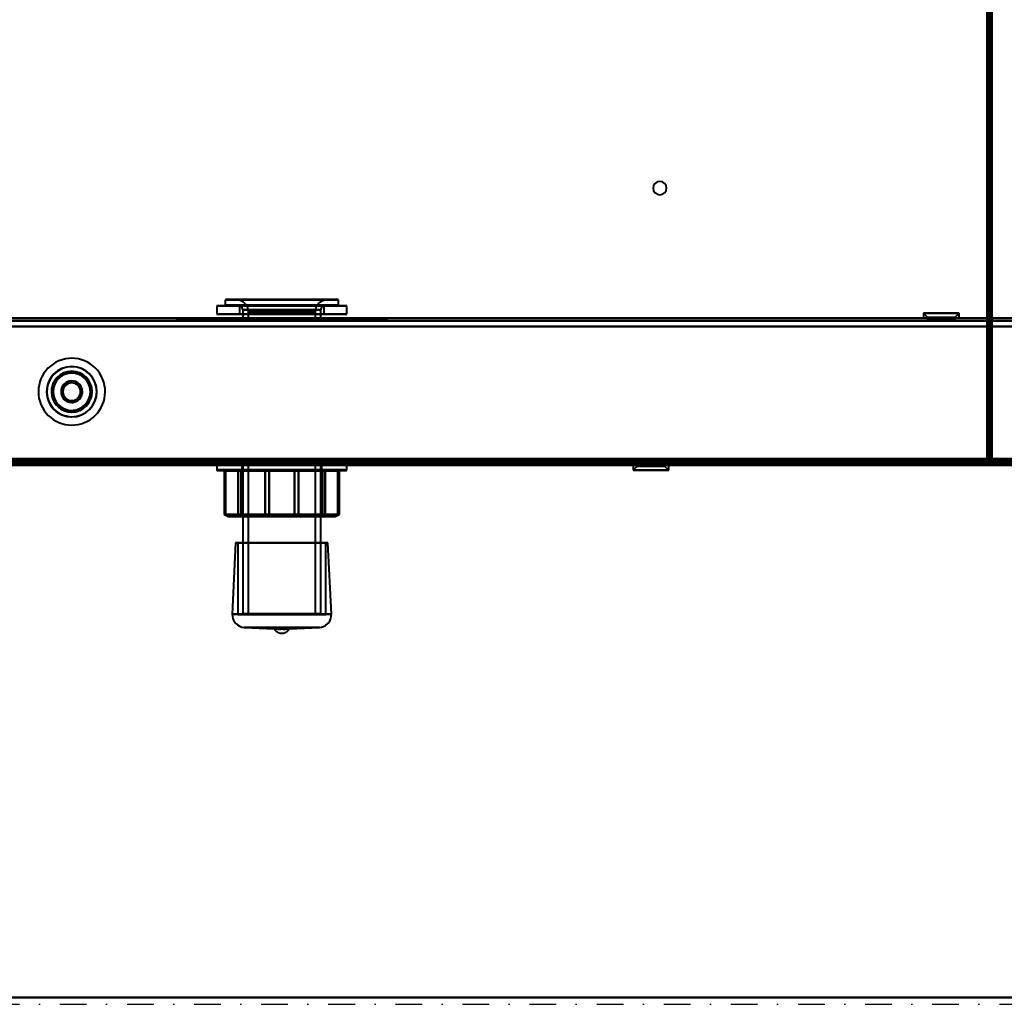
# Model space of a CAD drawing. Header units: millimetres. Extents: x -1087 to 1688, y -120 to 1010.
# Tile 45 of 86: x -10 to 224, y 0 to 234. Entities that reach past the tile are written whole.
import ezdxf

# ---------------------------------------------------------------- set-up
doc = ezdxf.new("R2010")
doc.units = ezdxf.units.MM
doc.linetypes.add('Tiret point', pattern=[15.875, 6.35, -4.7625, 0, -4.7625])
for name, color, linetype, lineweight in [('A-FLOR-LEVL', 51, 'Continuous', 30), ('A-GENM', 13, 'Continuous', 40), ('G-IMPT', 8, 'Continuous', 40)]:
    doc.layers.add(name, color=color, linetype=linetype, lineweight=lineweight)

# ---------------------------------------------------------------- blocks, each defined once
blk = doc.blocks.new('Maintenance r21 - Maintenance r21-751643-Arrière')
at = {"layer": 'A-GENM'}
for p, q in [((535, 1.65), (-535, 1.65)), ((-535, 1.65), (535, 1.65))]:
    blk.add_line(p, q, dxfattribs=at)
blk = doc.blocks.new('NEXA 700 CALQUES_dwg-751640-Arrière')
at = {"layer": 'G-IMPT'}
for p, q in [((220.47, 129.47), (220.47, 937.27)), ((38.47, 167.75), (38.47, 166.45)), ((38.47, 167.75), (39.5, 167.75)), ((38.47, 167.75), (64.44, 167.75)), ((64.35, 167.85), (38.57, 167.85)), ((39.5, 167.75), (65.47, 167.75)), ((65.37, 167.85), (39.59, 167.85)), ((40.97, 167.85), (62.13, 167.85)), ((62.13, 167.85), (40.97, 167.85)), ((41.81, 167.85), (62.97, 167.85)), ((62.97, 167.85), (41.81, 167.85)), ((64.44, 167.75), (65.47, 167.75)), ((65.47, 166.45), (65.47, 167.75)), ((36.47, 166.35), (36.47, 164.35)), ((66.29, 166.35), (36.47, 166.35)), ((36.47, 166.35), (37.65, 166.35)), ((36.47, 166.35), (66.29, 166.35)), ((66.29, 164.35), (36.47, 164.35)), ((37.65, 164.35), (36.47, 164.35)), ((36.47, 164.35), (66.29, 164.35)), ((67.47, 166.35), (37.65, 166.35)), ((37.65, 166.35), (67.47, 166.35)), ((67.47, 164.35), (37.65, 164.35)), ((37.65, 164.35), (67.47, 164.35)), ((64.44, 166.45), (38.47, 166.45)), ((39.5, 166.45), (38.47, 166.45)), ((38.57, 166.35), (64.35, 166.35)), ((65.47, 166.45), (39.5, 166.45)), ((39.59, 166.35), (65.37, 166.35)), ((41.87, 166.33), (41.87, 164.35)), ((61.3, 166.33), (41.87, 166.33)), ((41.87, 166.33), (61.3, 166.33)), ((61.3, 164.35), (41.87, 164.35)), ((41.87, 164.35), (61.3, 164.35)), ((62.07, 166.33), (42.64, 166.33)), ((42.64, 166.33), (62.07, 166.33)), ((62.07, 164.35), (42.64, 164.35)), ((42.64, 164.35), (62.07, 164.35)), ((42.67, 165.35), (42.67, 162.95)), ((60.56, 165.35), (42.67, 165.35)), ((42.67, 165.35), (60.56, 165.35)), ((61.27, 165.35), (43.38, 165.35)), ((43.38, 165.35), (61.27, 165.35)), ((43.97, 164.85), (43.97, 162.85)), ((43.97, 164.85), (59.36, 164.85)), ((59.36, 164.85), (43.97, 164.85)), ((44.58, 164.85), (59.97, 164.85)), ((59.97, 164.85), (44.58, 164.85)), ((59.97, 162.85), (59.97, 164.85)), ((61.27, 162.95), (61.27, 165.35)), ((62.07, 164.35), (62.07, 166.33)), ((65.47, 166.45), (64.44, 166.45)), ((66.29, 166.35), (67.47, 166.35)), ((67.47, 164.35), (66.29, 164.35)), ((67.47, 164.35), (67.47, 166.35)), ((204.72, 164.55), (205.72, 163.55)), ((204.72, 164.55), (204.72, 163.35)), ((211.09, 164.55), (204.72, 164.55)), ((204.72, 164.55), (211.09, 164.55)), ((213.22, 164.55), (206.84, 164.55)), ((206.84, 164.55), (213.22, 164.55)), ((212.22, 163.55), (213.22, 164.55)), ((213.22, 163.35), (213.22, 164.55)), ((500.87, 163.35), (-496.93, 163.35)), ((26.97, 163.35), (26.97, 162.85)), ((51.97, 163.35), (26.97, 163.35)), ((51.97, 163.35), (26.97, 163.35)), ((26.97, 163.35), (76.97, 163.35)), ((26.97, 163.35), (76.97, 163.35)), ((26.97, 162.85), (51.97, 162.85)), ((26.97, 162.85), (51.97, 162.85)), ((76.97, 162.85), (26.97, 162.85)), ((76.97, 162.85), (26.97, 162.85)), ((60.56, 162.95), (42.67, 162.95)), ((42.67, 162.85), (61.27, 162.85)), ((42.67, 162.85), (61.27, 162.85)), ((61.27, 162.95), (43.38, 162.95)), ((59.97, 162.85), (43.97, 162.85)), ((59.97, 162.85), (43.97, 162.85)), ((43.97, 162.85), (44.58, 162.85)), ((43.97, 162.85), (59.36, 162.85)), ((44.58, 162.85), (59.97, 162.85)), ((76.97, 163.35), (51.97, 163.35)), ((51.97, 162.85), (76.97, 162.85)), ((76.97, 162.85), (76.97, 163.35)), ((211.09, 163.35), (204.72, 163.35)), ((204.72, 163.35), (211.09, 163.35)), ((205.72, 163.55), (205.72, 162.85)), ((210.59, 163.55), (205.72, 163.55)), ((205.72, 163.55), (210.59, 163.55)), ((212.22, 162.85), (205.72, 162.85)), ((212.22, 162.85), (205.72, 162.85)), ((205.72, 162.85), (207.34, 162.85)), ((205.72, 162.85), (210.59, 162.85)), ((213.22, 163.35), (206.84, 163.35)), ((206.84, 163.35), (213.22, 163.35)), ((212.22, 163.55), (207.34, 163.55)), ((207.34, 163.55), (212.22, 163.55)), ((207.34, 162.85), (212.22, 162.85)), ((212.22, 162.85), (212.22, 163.55)), ((219.87, 129.47), (220.47, 129.47)), ((220.47, 129.47), (219.87, 129.47)), ((219.87, 129.47), (219.87, 128.87)), ((219.87, 128.87), (219.87, 129.47)), ((220.37, 128.37), (220.37, 128.97)), ((220.37, 128.97), (220.97, 128.97)), ((220.37, 128.97), (220.37, 128.37)), ((220.97, 128.97), (220.37, 128.97)), ((-531.93, 128.87), (219.87, 128.87)), ((-497.43, 128.37), (501.37, 128.37)), ((-497.43, 128.37), (501.37, 128.37)), ((36.47, 128.37), (36.47, 127.24)), ((36.47, 128.37), (63.03, 128.37)), ((67.47, 128.37), (36.47, 128.37)), ((67.47, 128.37), (36.47, 128.37)), ((63.03, 127.24), (36.47, 127.24)), ((36.57, 127.14), (62.96, 127.14)), ((38.52, 127.14), (38.19, 127.14)), ((38.29, 127.04), (38.29, 116.64)), ((38.29, 127.04), (38.59, 127.04)), ((38.29, 127.04), (38.32, 127.04)), ((40.91, 128.37), (67.47, 128.37)), ((67.47, 127.24), (40.91, 127.24)), ((40.98, 127.14), (67.37, 127.14)), ((42.28, 127.14), (41.51, 127.14)), ((41.61, 127.04), (42.31, 127.04)), ((42.25, 128.85), (42.47, 128.64)), ((45.04, 128.85), (42.25, 128.85)), ((58.9, 128.85), (42.25, 128.85)), ((42.25, 128.85), (61.69, 128.85)), ((42.25, 128.85), (61.69, 128.85)), ((42.47, 128.64), (42.47, 116.64)), ((45.19, 128.64), (42.47, 128.64)), ((58.75, 128.64), (42.47, 128.64)), ((42.47, 128.64), (58.75, 128.64)), ((42.47, 128.64), (45.19, 128.64)), ((42.67, 128.85), (42.67, 92.95)), ((61.27, 128.85), (42.67, 128.85)), ((61.27, 128.85), (42.67, 128.85)), ((42.67, 128.85), (43.38, 128.85)), ((42.67, 128.85), (60.56, 128.85)), ((43.38, 128.85), (61.27, 128.85)), ((43.97, 128.85), (43.97, 92.95)), ((59.36, 128.85), (43.97, 128.85)), ((44.58, 128.85), (43.97, 128.85)), ((43.97, 128.85), (59.97, 128.85)), ((43.97, 128.85), (59.97, 128.85)), ((59.97, 128.85), (44.58, 128.85)), ((61.69, 128.85), (45.04, 128.85)), ((61.47, 128.64), (45.19, 128.64)), ((45.19, 128.64), (61.47, 128.64)), ((48.97, 127.14), (47.91, 127.14)), ((47.98, 127.04), (48.95, 127.04)), ((56.03, 127.14), (54.97, 127.14)), ((54.99, 127.04), (55.96, 127.04)), ((61.47, 128.64), (58.75, 128.64)), ((58.75, 128.64), (61.47, 128.64)), ((61.69, 128.85), (58.9, 128.85)), ((59.97, 92.95), (59.97, 128.85)), ((61.27, 92.95), (61.27, 128.85)), ((61.47, 128.64), (61.69, 128.85)), ((61.47, 116.64), (61.47, 128.64)), ((61.63, 127.04), (62.33, 127.04)), ((62.43, 127.14), (61.66, 127.14)), ((63.03, 128.37), (67.47, 128.37)), ((65.35, 127.04), (65.65, 127.04)), ((65.75, 127.14), (65.42, 127.14)), ((65.62, 127.04), (65.65, 127.04)), ((65.65, 116.64), (65.65, 127.04)), ((67.47, 127.24), (67.47, 128.37)), ((135.6, 128.37), (135.6, 127.17)), ((135.6, 128.37), (141.98, 128.37)), ((141.98, 128.37), (135.6, 128.37)), ((136.6, 128.17), (135.6, 127.17)), ((135.6, 127.17), (141.98, 127.17)), ((141.98, 127.17), (135.6, 127.17)), ((136.6, 128.85), (136.6, 128.17)), ((136.6, 128.85), (143.1, 128.85)), ((136.6, 128.85), (143.1, 128.85)), ((138.23, 128.85), (136.6, 128.85)), ((141.48, 128.85), (136.6, 128.85)), ((136.6, 128.17), (141.48, 128.17)), ((141.48, 128.17), (136.6, 128.17)), ((137.73, 128.37), (144.1, 128.37)), ((144.1, 128.37), (137.73, 128.37)), ((137.73, 127.17), (144.1, 127.17)), ((144.1, 127.17), (137.73, 127.17)), ((143.1, 128.85), (138.23, 128.85)), ((138.23, 128.17), (143.1, 128.17)), ((143.1, 128.17), (138.23, 128.17)), ((143.1, 128.17), (143.1, 128.85)), ((144.1, 127.17), (143.1, 128.17)), ((144.1, 127.17), (144.1, 128.37)), ((38.29, 116.64), (39.29, 116.14)), ((38.32, 116.64), (38.29, 116.64)), ((38.59, 116.64), (38.29, 116.64)), ((38.29, 116.64), (38.59, 116.64)), ((38.29, 116.64), (38.32, 116.64)), ((41.61, 116.64), (42.31, 116.64)), ((42.31, 116.64), (41.61, 116.64)), ((42.47, 116.64), (41.97, 116.14)), ((59.1, 116.14), (41.97, 116.14)), ((41.97, 116.14), (59.1, 116.14)), ((41.97, 116.14), (44.83, 116.14)), ((45.19, 116.64), (42.47, 116.64)), ((58.75, 116.64), (42.47, 116.64)), ((42.47, 116.64), (58.75, 116.64)), ((42.47, 116.64), (45.19, 116.64)), ((61.97, 116.14), (44.83, 116.14)), ((44.83, 116.14), (61.97, 116.14)), ((61.47, 116.64), (45.19, 116.64)), ((45.19, 116.64), (61.47, 116.64)), ((48.95, 116.64), (47.98, 116.64)), ((47.98, 116.64), (48.95, 116.64)), ((54.99, 116.64), (55.96, 116.64)), ((55.96, 116.64), (54.99, 116.64)), ((61.47, 116.64), (58.75, 116.64)), ((58.75, 116.64), (61.47, 116.64)), ((59.1, 116.14), (61.97, 116.14)), ((61.97, 116.14), (61.47, 116.64)), ((61.63, 116.64), (62.33, 116.64)), ((62.33, 116.64), (61.63, 116.64)), ((64.65, 116.14), (65.65, 116.64)), ((65.35, 116.64), (65.65, 116.64)), ((65.65, 116.64), (65.35, 116.64)), ((65.62, 116.64), (65.65, 116.64)), ((65.65, 116.64), (65.62, 116.64)), ((40.99, 109.9), (40.17, 92.89)), ((40.99, 109.9), (41.52, 109.88)), ((40.99, 109.9), (62.95, 109.9)), ((40.99, 109.9), (62.95, 109.9)), ((62.95, 109.9), (40.99, 109.9)), ((62.95, 109.9), (40.99, 109.9)), ((41.52, 109.88), (41.52, 92.85)), ((41.52, 109.88), (62.42, 109.88)), ((41.52, 109.88), (62.42, 109.88)), ((62.42, 109.88), (41.52, 109.88)), ((62.42, 109.88), (41.52, 109.88)), ((62.42, 109.88), (62.95, 109.9)), ((62.42, 92.85), (62.42, 109.88)), ((63.77, 92.89), (62.95, 109.9)), ((40.17, 92.89), (51.97, 92.89)), ((63.77, 92.89), (40.17, 92.89)), ((63.77, 92.89), (40.17, 92.89)), ((41.52, 92.85), (62.42, 92.85)), ((41.52, 92.85), (62.42, 92.85)), ((62.42, 92.85), (41.52, 92.85)), ((62.42, 92.85), (41.52, 92.85)), ((60.56, 92.95), (42.67, 92.95)), ((42.77, 92.85), (60.47, 92.85)), ((61.27, 92.95), (43.38, 92.95)), ((43.47, 92.85), (61.17, 92.85)), ((59.45, 92.85), (43.87, 92.85)), ((43.97, 92.95), (59.36, 92.95)), ((60.07, 92.85), (44.49, 92.85)), ((44.58, 92.95), (59.97, 92.95)), ((51.97, 92.89), (63.77, 92.89)), ((51.97, 92.89), (63.77, 92.89)), ((43.02, 89.75), (50.16, 89.41)), ((51.97, 89.75), (43.02, 89.75)), ((43.02, 89.75), (60.91, 89.75)), ((43.02, 89.75), (60.91, 89.75)), ((53.78, 89.41), (50.16, 89.41)), ((53.78, 89.41), (50.16, 89.41)), ((60.91, 89.75), (51.97, 89.75)), ((60.91, 89.75), (51.97, 89.75)), ((53.78, 89.41), (60.91, 89.75))]:
    blk.add_line(p, q, dxfattribs=at)
at = {"layer": 'G-IMPT', "flags": 128}
for points in [[(219.87, 937.27), (219.87, 735.32), (219.87, 533.37), (219.87, 331.42), (219.87, 129.47)], [(219.87, 937.27), (219.87, 735.32), (219.87, 533.37), (219.87, 331.42), (219.87, 129.47)], [(219.87, 129.47), (219.87, 331.42), (219.87, 533.37), (219.87, 735.32), (219.87, 937.27)], [(219.97, 129.47), (219.97, 331.42), (219.97, 533.37), (219.97, 735.32), (219.97, 937.27)], [(219.97, 937.27), (219.97, 735.32), (219.97, 533.37), (219.97, 331.42), (219.97, 129.47)], [(219.97, 129.47), (219.97, 331.42), (219.97, 533.37), (219.97, 735.32), (219.97, 937.27)], [(220.37, 128.97), (220.37, 331.17), (220.37, 533.37), (220.37, 735.57), (220.37, 937.77)], [(220.37, 128.97), (220.37, 331.17), (220.37, 533.37), (220.37, 735.57), (220.37, 937.77)], [(220.37, 937.77), (220.37, 735.57), (220.37, 533.37), (220.37, 331.17), (220.37, 128.97)], [(220.47, 937.77), (220.47, 735.57), (220.47, 533.37), (220.47, 331.17), (220.47, 128.97)], [(220.47, 937.27), (220.47, 735.32), (220.47, 533.37), (220.47, 331.42), (220.47, 129.47)], [(220.47, 129.47), (220.47, 331.42), (220.47, 533.37), (220.47, 735.32), (220.47, 937.27)], [(220.47, 937.27), (220.47, 735.32), (220.47, 533.37), (220.47, 331.42), (220.47, 129.47)], [(220.47, 937.27), (220.47, 735.32), (220.47, 533.37), (220.47, 331.42), (220.47, 129.47)], [(220.47, 129.47), (220.47, 331.42), (220.47, 533.37), (220.47, 735.32), (220.47, 937.27)], [(220.47, 129.47), (220.47, 331.42), (220.47, 533.37), (220.47, 735.32), (220.47, 937.27)], [(220.97, 128.97), (220.97, 331.17), (220.97, 533.37), (220.97, 735.57), (220.97, 937.77)], [(220.97, 128.97), (220.97, 331.17), (220.97, 533.37), (220.97, 735.57), (220.97, 937.77)], [(220.97, 937.77), (220.97, 735.57), (220.97, 533.37), (220.97, 331.17), (220.97, 128.97)], [(220.97, 937.77), (220.97, 735.57), (220.97, 533.37), (220.97, 331.17), (220.97, 128.97)], [(40.97, 167.85), (41.09, 167.85), (41.21, 167.84), (41.33, 167.83), (41.45, 167.81), (41.57, 167.79), (41.68, 167.77), (41.8, 167.74), (41.91, 167.7), (42.03, 167.66), (42.14, 167.62), (42.25, 167.57), (42.35, 167.51), (42.46, 167.46), (42.56, 167.39), (42.66, 167.33), (42.76, 167.26), (42.86, 167.19), (42.95, 167.11), (43.04, 167.03), (43.12, 166.94), (43.2, 166.85), (43.28, 166.76), (43.36, 166.67), (43.43, 166.57), (43.49, 166.47), (43.56, 166.37), (43.62, 166.27), (43.67, 166.16), (43.72, 166.05), (43.77, 165.94), (43.81, 165.83), (43.84, 165.71), (43.88, 165.6), (43.9, 165.48), (43.93, 165.36), (43.94, 165.24), (43.96, 165.12), (43.97, 165), (43.97, 164.88), (43.97, 164.85)], [(59.97, 164.85), (59.97, 164.97), (59.98, 165.09), (59.99, 165.21), (60.01, 165.33), (60.03, 165.45), (60.06, 165.57), (60.09, 165.68), (60.12, 165.8), (60.16, 165.91), (60.21, 166.02), (60.26, 166.13), (60.31, 166.24), (60.37, 166.34), (60.43, 166.45), (60.49, 166.55), (60.56, 166.64), (60.64, 166.74), (60.71, 166.83), (60.8, 166.92), (60.88, 167), (60.97, 167.09), (61.06, 167.16), (61.15, 167.24), (61.25, 167.31), (61.35, 167.38), (61.45, 167.44), (61.56, 167.5), (61.66, 167.55), (61.77, 167.6), (61.88, 167.65), (62, 167.69), (62.11, 167.73), (62.23, 167.76), (62.34, 167.79), (62.46, 167.81), (62.58, 167.83), (62.7, 167.84), (62.82, 167.85), (62.94, 167.85), (62.97, 167.85)], [(42.67, 165.35), (42.66, 165.51), (42.63, 165.64), (42.52, 165.88), (42.39, 166.05), (42.27, 166.15), (42.07, 166.27), (41.87, 166.33)], [(62.07, 166.33), (61.91, 166.29), (61.77, 166.22), (61.56, 166.05), (61.43, 165.89), (61.36, 165.76), (61.29, 165.54), (61.27, 165.35)], [(-496.93, 163.35), (-247.48, 163.35), (1.97, 163.35), (251.42, 163.35), (500.87, 163.35)], [(500.87, 163.35), (251.42, 163.35), (1.97, 163.35), (-247.48, 163.35), (-496.93, 163.35)], [(-496.93, 163.35), (-247.48, 163.35), (1.97, 163.35), (251.42, 163.35), (500.87, 163.35)], [(500.87, 163.35), (251.42, 163.35), (1.97, 163.35), (-247.48, 163.35), (-496.93, 163.35)], [(-496.93, 162.75), (-247.48, 162.75), (1.97, 162.75), (251.42, 162.75), (500.87, 162.75)], [(500.87, 162.75), (251.42, 162.75), (1.97, 162.75), (-247.48, 162.75), (-496.93, 162.75)], [(500.87, 162.75), (251.42, 162.75), (1.97, 162.75), (-247.48, 162.75), (-496.93, 162.75)], [(-496.93, 162.75), (-247.48, 162.75), (1.97, 162.75), (251.42, 162.75), (500.87, 162.75)], [(501.37, 161.37), (251.67, 161.37), (1.97, 161.37), (-247.73, 161.37), (-497.43, 161.37)], [(-497.43, 161.37), (-247.73, 161.37), (1.97, 161.37), (251.67, 161.37), (501.37, 161.37)], [(500.87, 161.37), (251.42, 161.37), (1.97, 161.37), (-247.48, 161.37), (-496.93, 161.37)], [(-496.93, 161.37), (-247.48, 161.37), (1.97, 161.37), (251.42, 161.37), (500.87, 161.37)], [(500.87, 161.37), (251.42, 161.37), (1.97, 161.37), (-247.48, 161.37), (-496.93, 161.37)], [(-496.93, 161.37), (-247.48, 161.37), (1.97, 161.37), (251.42, 161.37), (500.87, 161.37)], [(500.87, 161.37), (251.42, 161.37), (1.97, 161.37), (-247.48, 161.37), (-496.93, 161.37)], [(-496.93, 161.37), (-247.48, 161.37), (1.97, 161.37), (251.42, 161.37), (500.87, 161.37)], [(-532.43, 128.97), (-344.23, 128.97), (-156.03, 128.97), (32.17, 128.97), (220.37, 128.97)], [(-532.43, 128.97), (-344.23, 128.97), (-156.03, 128.97), (32.17, 128.97), (220.37, 128.97)], [(220.37, 128.97), (32.17, 128.97), (-156.03, 128.97), (-344.23, 128.97), (-532.43, 128.97)], [(219.87, 129.47), (31.92, 129.47), (-156.03, 129.47), (-343.98, 129.47), (-531.93, 129.47)], [(219.87, 129.47), (31.92, 129.47), (-156.03, 129.47), (-343.98, 129.47), (-531.93, 129.47)], [(-531.93, 129.47), (-343.98, 129.47), (-156.03, 129.47), (31.92, 129.47), (219.87, 129.47)], [(-531.93, 129.37), (-343.98, 129.37), (-156.03, 129.37), (31.92, 129.37), (219.87, 129.37)], [(219.87, 129.37), (31.92, 129.37), (-156.03, 129.37), (-343.98, 129.37), (-531.93, 129.37)], [(-531.93, 129.37), (-343.98, 129.37), (-156.03, 129.37), (31.92, 129.37), (219.87, 129.37)], [(-497.43, 128.97), (-247.73, 128.97), (1.97, 128.97), (251.67, 128.97), (501.37, 128.97)], [(501.37, 128.97), (251.67, 128.97), (1.97, 128.97), (-247.73, 128.97), (-497.43, 128.97)], [(501.37, 128.97), (251.67, 128.97), (1.97, 128.97), (-247.73, 128.97), (-497.43, 128.97)], [(-497.43, 128.97), (-247.73, 128.97), (1.97, 128.97), (251.67, 128.97), (501.37, 128.97)], [(501.37, 128.97), (251.67, 128.97), (1.97, 128.97), (-247.73, 128.97), (-497.43, 128.97)], [(-497.43, 128.97), (-247.73, 128.97), (1.97, 128.97), (251.67, 128.97), (501.37, 128.97)], [(501.37, 128.97), (251.67, 128.97), (1.97, 128.97), (-247.73, 128.97), (-497.43, 128.97)], [(-497.43, 128.97), (-247.73, 128.97), (1.97, 128.97), (251.67, 128.97), (501.37, 128.97)], [(501.37, 128.97), (251.67, 128.97), (1.97, 128.97), (-247.73, 128.97), (-497.43, 128.97)], [(500.97, 129.37), (251.47, 129.37), (1.97, 129.37), (-247.53, 129.37), (-497.03, 129.37)], [(-497.03, 129.37), (-247.53, 129.37), (1.97, 129.37), (251.47, 129.37), (500.97, 129.37)], [(500.87, 129.85), (251.42, 129.85), (1.97, 129.85), (-247.48, 129.85), (-496.93, 129.85)], [(500.87, 129.85), (251.42, 129.85), (1.97, 129.85), (-247.48, 129.85), (-496.93, 129.85)], [(-496.93, 129.85), (-247.48, 129.85), (1.97, 129.85), (251.42, 129.85), (500.87, 129.85)], [(-496.93, 129.85), (-247.48, 129.85), (1.97, 129.85), (251.42, 129.85), (500.87, 129.85)], [(-496.93, 129.85), (-247.48, 129.85), (1.97, 129.85), (251.42, 129.85), (500.87, 129.85)], [(500.87, 129.85), (251.42, 129.85), (1.97, 129.85), (-247.48, 129.85), (-496.93, 129.85)], [(500.87, 129.85), (251.42, 129.85), (1.97, 129.85), (-247.48, 129.85), (-496.93, 129.85)], [(-496.93, 129.85), (-247.48, 129.85), (1.97, 129.85), (251.42, 129.85), (500.87, 129.85)], [(-496.93, 129.47), (-247.48, 129.47), (1.97, 129.47), (251.42, 129.47), (500.87, 129.47)], [(500.87, 129.47), (251.42, 129.47), (1.97, 129.47), (-247.48, 129.47), (-496.93, 129.47)], [(500.87, 129.37), (251.42, 129.37), (1.97, 129.37), (-247.48, 129.37), (-496.93, 129.37)], [(-496.93, 129.37), (-247.48, 129.37), (1.97, 129.37), (251.42, 129.37), (500.87, 129.37)], [(219.87, 129.47), (219.88, 129.47), (219.89, 129.47), (219.91, 129.47), (219.92, 129.47)], [(219.87, 129.42), (219.87, 129.43), (219.87, 129.45), (219.87, 129.46), (219.87, 129.47)], [(219.87, 129.37), (219.87, 129.38), (219.87, 129.4), (219.87, 129.41), (219.87, 129.42)], [(219.87, 128.87), (219.87, 129), (219.87, 129.12), (219.87, 129.25), (219.87, 129.37)], [(219.87, 129.37), (219.87, 129.25), (219.87, 129.12), (219.87, 129), (219.87, 128.87)], [(219.92, 129.47), (219.93, 129.47), (219.94, 129.47), (219.96, 129.47), (219.97, 129.47)], [(220.47, 129.47), (220.34, 129.47), (220.22, 129.47), (220.09, 129.47), (219.97, 129.47)], [(219.97, 129.47), (220.09, 129.47), (220.22, 129.47), (220.34, 129.47), (220.47, 129.47)], [(220.37, 128.97), (220.37, 128.96), (220.37, 128.95), (220.37, 128.93), (220.37, 128.92)], [(220.42, 128.97), (220.41, 128.97), (220.39, 128.97), (220.38, 128.97), (220.37, 128.97)], [(220.47, 128.97), (220.46, 128.97), (220.44, 128.97), (220.43, 128.97), (220.42, 128.97)], [(220.47, 129.47), (220.47, 129.35), (220.47, 129.22), (220.47, 129.1), (220.47, 128.97)], [(220.47, 128.97), (220.47, 129.1), (220.47, 129.22), (220.47, 129.35), (220.47, 129.47)], [(220.47, 128.97), (220.59, 128.97), (220.72, 128.97), (220.84, 128.97), (220.97, 128.97)], [(220.97, 128.97), (220.84, 128.97), (220.72, 128.97), (220.59, 128.97), (220.47, 128.97)], [(220.37, 128.87), (32.17, 128.87), (-156.03, 128.87), (-344.23, 128.87), (-532.43, 128.87)], [(-532.43, 128.37), (-344.23, 128.37), (-156.03, 128.37), (32.17, 128.37), (220.37, 128.37)], [(-532.43, 128.37), (-344.23, 128.37), (-156.03, 128.37), (32.17, 128.37), (220.37, 128.37)], [(220.37, 128.37), (32.17, 128.37), (-156.03, 128.37), (-344.23, 128.37), (-532.43, 128.37)], [(220.37, 128.37), (32.17, 128.37), (-156.03, 128.37), (-344.23, 128.37), (-532.43, 128.37)], [(-531.93, 128.87), (-343.98, 128.87), (-156.03, 128.87), (31.92, 128.87), (219.87, 128.87)], [(219.87, 128.87), (31.92, 128.87), (-156.03, 128.87), (-343.98, 128.87), (-531.93, 128.87)], [(-531.93, 128.87), (-343.98, 128.87), (-156.03, 128.87), (31.92, 128.87), (219.87, 128.87)], [(219.87, 128.87), (31.92, 128.87), (-156.03, 128.87), (-343.98, 128.87), (-531.93, 128.87)], [(-531.93, 128.87), (-343.98, 128.87), (-156.03, 128.87), (31.92, 128.87), (219.87, 128.87)], [(219.87, 128.87), (31.92, 128.87), (-156.03, 128.87), (-343.98, 128.87), (-531.93, 128.87)], [(-497.43, 128.87), (-247.73, 128.87), (1.97, 128.87), (251.67, 128.87), (501.37, 128.87)], [(501.37, 128.87), (251.67, 128.87), (1.97, 128.87), (-247.73, 128.87), (-497.43, 128.87)], [(-497.43, 128.87), (-247.73, 128.87), (1.97, 128.87), (251.67, 128.87), (501.37, 128.87)], [(-497.43, 128.37), (-247.73, 128.37), (1.97, 128.37), (251.67, 128.37), (501.37, 128.37)], [(501.37, 128.37), (251.67, 128.37), (1.97, 128.37), (-247.73, 128.37), (-497.43, 128.37)], [(500.97, 128.87), (251.47, 128.87), (1.97, 128.87), (-247.53, 128.87), (-497.03, 128.87)], [(-497.03, 128.87), (-247.53, 128.87), (1.97, 128.87), (251.47, 128.87), (500.97, 128.87)], [(500.97, 128.87), (251.47, 128.87), (1.97, 128.87), (-247.53, 128.87), (-497.03, 128.87)], [(-497.03, 128.87), (-247.53, 128.87), (1.97, 128.87), (251.47, 128.87), (500.97, 128.87)], [(-496.93, 128.87), (-247.48, 128.87), (1.97, 128.87), (251.42, 128.87), (500.87, 128.87)], [(500.87, 128.87), (251.42, 128.87), (1.97, 128.87), (-247.48, 128.87), (-496.93, 128.87)], [(500.87, 128.87), (251.42, 128.87), (1.97, 128.87), (-247.48, 128.87), (-496.93, 128.87)], [(-496.93, 128.87), (-247.48, 128.87), (1.97, 128.87), (251.42, 128.87), (500.87, 128.87)], [(500.87, 128.87), (251.42, 128.87), (1.97, 128.87), (-247.48, 128.87), (-496.93, 128.87)], [(-496.93, 128.87), (-247.48, 128.87), (1.97, 128.87), (251.42, 128.87), (500.87, 128.87)], [(-353.23, 128.37), (-175.63, 128.37), (1.97, 128.37), (179.57, 128.37), (357.17, 128.37)], [(357.17, 128.37), (179.57, 128.37), (1.97, 128.37), (-175.63, 128.37), (-353.23, 128.37)], [(357.17, 128.37), (179.57, 128.37), (1.97, 128.37), (-175.63, 128.37), (-353.23, 128.37)], [(-353.23, 128.37), (-175.63, 128.37), (1.97, 128.37), (179.57, 128.37), (357.17, 128.37)], [(357.17, 128.37), (179.57, 128.37), (1.97, 128.37), (-175.63, 128.37), (-353.23, 128.37)], [(-353.23, 128.37), (-175.63, 128.37), (1.97, 128.37), (179.57, 128.37), (357.17, 128.37)], [(41.51, 127.14), (40.69, 127.14), (39.87, 127.14), (39.04, 127.14), (38.22, 127.14)], [(38.32, 127.04), (38.32, 124.44), (38.32, 121.84), (38.32, 119.24), (38.32, 116.64)], [(38.32, 127.04), (39.14, 127.04), (39.96, 127.04), (40.79, 127.04), (41.61, 127.04)], [(38.32, 116.64), (38.32, 119.24), (38.32, 121.84), (38.32, 124.44), (38.32, 127.04)], [(38.52, 127.14), (40.86, 127.14), (43.21, 127.14), (45.56, 127.14), (47.91, 127.14)], [(47.98, 127.04), (45.63, 127.04), (43.28, 127.04), (40.93, 127.04), (38.59, 127.04)], [(38.59, 127.04), (38.59, 124.44), (38.59, 121.84), (38.59, 119.24), (38.59, 116.64)], [(38.59, 116.64), (38.59, 119.24), (38.59, 121.84), (38.59, 124.44), (38.59, 127.04)], [(41.61, 127.04), (41.61, 124.44), (41.61, 121.84), (41.61, 119.24), (41.61, 116.64)], [(41.61, 116.64), (41.61, 119.24), (41.61, 121.84), (41.61, 124.44), (41.61, 127.04)], [(54.97, 127.14), (51.8, 127.14), (48.62, 127.14), (45.45, 127.14), (42.28, 127.14)], [(42.31, 127.04), (42.31, 124.44), (42.31, 121.84), (42.31, 119.24), (42.31, 116.64)], [(42.31, 127.04), (45.48, 127.04), (48.65, 127.04), (51.82, 127.04), (54.99, 127.04)], [(42.31, 116.64), (42.31, 119.24), (42.31, 121.84), (42.31, 124.44), (42.31, 127.04)], [(47.98, 127.04), (47.98, 124.44), (47.98, 121.84), (47.98, 119.24), (47.98, 116.64)], [(47.98, 116.64), (47.98, 119.24), (47.98, 121.84), (47.98, 124.44), (47.98, 127.04)], [(61.63, 127.04), (58.46, 127.04), (55.29, 127.04), (52.12, 127.04), (48.95, 127.04)], [(48.95, 127.04), (48.95, 124.44), (48.95, 121.84), (48.95, 119.24), (48.95, 116.64)], [(48.95, 116.64), (48.95, 119.24), (48.95, 121.84), (48.95, 124.44), (48.95, 127.04)], [(48.97, 127.14), (52.14, 127.14), (55.31, 127.14), (58.49, 127.14), (61.66, 127.14)], [(54.99, 127.04), (54.99, 124.44), (54.99, 121.84), (54.99, 119.24), (54.99, 116.64)], [(54.99, 116.64), (54.99, 119.24), (54.99, 121.84), (54.99, 124.44), (54.99, 127.04)], [(55.96, 127.04), (55.96, 124.44), (55.96, 121.84), (55.96, 119.24), (55.96, 116.64)], [(55.96, 127.04), (58.31, 127.04), (60.66, 127.04), (63.01, 127.04), (65.35, 127.04)], [(55.96, 116.64), (55.96, 119.24), (55.96, 121.84), (55.96, 124.44), (55.96, 127.04)], [(65.42, 127.14), (63.08, 127.14), (60.73, 127.14), (58.38, 127.14), (56.03, 127.14)], [(61.63, 127.04), (61.63, 124.44), (61.63, 121.84), (61.63, 119.24), (61.63, 116.64)], [(61.63, 116.64), (61.63, 119.24), (61.63, 121.84), (61.63, 124.44), (61.63, 127.04)], [(65.62, 127.04), (64.8, 127.04), (63.98, 127.04), (63.15, 127.04), (62.33, 127.04)], [(62.33, 127.04), (62.33, 124.44), (62.33, 121.84), (62.33, 119.24), (62.33, 116.64)], [(62.33, 116.64), (62.33, 119.24), (62.33, 121.84), (62.33, 124.44), (62.33, 127.04)], [(62.43, 127.14), (63.25, 127.14), (64.07, 127.14), (64.9, 127.14), (65.72, 127.14)], [(65.35, 116.64), (65.35, 119.24), (65.35, 121.84), (65.35, 124.44), (65.35, 127.04)], [(65.35, 127.04), (65.35, 124.44), (65.35, 121.84), (65.35, 119.24), (65.35, 116.64)], [(65.62, 127.04), (65.62, 124.44), (65.62, 121.84), (65.62, 119.24), (65.62, 116.64)], [(65.62, 116.64), (65.62, 119.24), (65.62, 121.84), (65.62, 124.44), (65.62, 127.04)], [(219.87, 128.87), (219.99, 128.87), (220.12, 128.87), (220.24, 128.87), (220.37, 128.87)], [(220.37, 128.87), (220.24, 128.87), (220.12, 128.87), (219.99, 128.87), (219.87, 128.87)], [(220.37, 128.92), (220.37, 128.91), (220.37, 128.9), (220.37, 128.88), (220.37, 128.87)], [(220.37, 128.87), (220.37, 128.75), (220.37, 128.62), (220.37, 128.5), (220.37, 128.37)], [(220.37, 128.37), (220.37, 128.5), (220.37, 128.62), (220.37, 128.75), (220.37, 128.87)], [(41.61, 116.64), (40.79, 116.64), (39.96, 116.64), (39.14, 116.64), (38.32, 116.64)], [(38.32, 116.64), (38.56, 116.51), (38.8, 116.39), (39.04, 116.26), (39.29, 116.14)], [(39.29, 116.14), (39.04, 116.26), (38.8, 116.39), (38.56, 116.51), (38.32, 116.64)], [(38.32, 116.64), (39.14, 116.64), (39.96, 116.64), (40.79, 116.64), (41.61, 116.64)], [(38.59, 116.64), (40.93, 116.64), (43.28, 116.64), (45.63, 116.64), (47.98, 116.64)], [(39.29, 116.14), (39.11, 116.26), (38.94, 116.39), (38.76, 116.51), (38.59, 116.64)], [(38.59, 116.64), (38.76, 116.51), (38.94, 116.39), (39.11, 116.26), (39.29, 116.14)], [(47.98, 116.64), (45.63, 116.64), (43.28, 116.64), (40.93, 116.64), (38.59, 116.64)], [(42.58, 116.14), (41.75, 116.14), (40.93, 116.14), (40.11, 116.14), (39.29, 116.14)], [(39.29, 116.14), (41.63, 116.14), (43.98, 116.14), (46.33, 116.14), (48.68, 116.14)], [(48.68, 116.14), (46.33, 116.14), (43.98, 116.14), (41.63, 116.14), (39.29, 116.14)], [(39.29, 116.14), (40.11, 116.14), (40.93, 116.14), (41.75, 116.14), (42.58, 116.14)], [(42.58, 116.14), (42.34, 116.26), (42.09, 116.39), (41.85, 116.51), (41.61, 116.64)], [(41.61, 116.64), (41.85, 116.51), (42.09, 116.39), (42.34, 116.26), (42.58, 116.14)], [(42.31, 116.64), (42.38, 116.51), (42.44, 116.39), (42.51, 116.26), (42.58, 116.14)], [(54.99, 116.64), (51.82, 116.64), (48.65, 116.64), (45.48, 116.64), (42.31, 116.64)], [(42.58, 116.14), (42.51, 116.26), (42.44, 116.39), (42.38, 116.51), (42.31, 116.64)], [(42.31, 116.64), (45.48, 116.64), (48.65, 116.64), (51.82, 116.64), (54.99, 116.64)], [(55.26, 116.14), (52.09, 116.14), (48.92, 116.14), (45.75, 116.14), (42.58, 116.14)], [(42.58, 116.14), (45.75, 116.14), (48.92, 116.14), (52.09, 116.14), (55.26, 116.14)], [(47.98, 116.64), (48.15, 116.51), (48.33, 116.39), (48.5, 116.26), (48.68, 116.14)], [(48.68, 116.14), (48.5, 116.26), (48.33, 116.39), (48.15, 116.51), (47.98, 116.64)], [(48.68, 116.14), (48.75, 116.26), (48.81, 116.39), (48.88, 116.51), (48.95, 116.64)], [(48.95, 116.64), (48.88, 116.51), (48.81, 116.39), (48.75, 116.26), (48.68, 116.14)], [(48.68, 116.14), (51.85, 116.14), (55.02, 116.14), (58.19, 116.14), (61.36, 116.14)], [(61.36, 116.14), (58.19, 116.14), (55.02, 116.14), (51.85, 116.14), (48.68, 116.14)], [(48.95, 116.64), (52.12, 116.64), (55.29, 116.64), (58.46, 116.64), (61.63, 116.64)], [(61.63, 116.64), (58.46, 116.64), (55.29, 116.64), (52.12, 116.64), (48.95, 116.64)], [(55.26, 116.14), (55.19, 116.26), (55.13, 116.39), (55.06, 116.51), (54.99, 116.64)], [(54.99, 116.64), (55.06, 116.51), (55.13, 116.39), (55.19, 116.26), (55.26, 116.14)], [(55.96, 116.64), (55.79, 116.51), (55.61, 116.39), (55.44, 116.26), (55.26, 116.14)], [(55.26, 116.14), (55.44, 116.26), (55.61, 116.39), (55.79, 116.51), (55.96, 116.64)], [(64.65, 116.14), (62.31, 116.14), (59.96, 116.14), (57.61, 116.14), (55.26, 116.14)], [(55.26, 116.14), (57.61, 116.14), (59.96, 116.14), (62.31, 116.14), (64.65, 116.14)], [(65.35, 116.64), (63.01, 116.64), (60.66, 116.64), (58.31, 116.64), (55.96, 116.64)], [(55.96, 116.64), (58.31, 116.64), (60.66, 116.64), (63.01, 116.64), (65.35, 116.64)], [(61.36, 116.14), (61.6, 116.26), (61.85, 116.39), (62.09, 116.51), (62.33, 116.64)], [(61.63, 116.64), (61.56, 116.51), (61.5, 116.39), (61.43, 116.26), (61.36, 116.14)], [(61.36, 116.14), (61.43, 116.26), (61.5, 116.39), (61.56, 116.51), (61.63, 116.64)], [(62.33, 116.64), (62.09, 116.51), (61.85, 116.39), (61.6, 116.26), (61.36, 116.14)], [(61.36, 116.14), (62.18, 116.14), (63.01, 116.14), (63.83, 116.14), (64.65, 116.14)], [(64.65, 116.14), (63.83, 116.14), (63.01, 116.14), (62.18, 116.14), (61.36, 116.14)], [(62.33, 116.64), (63.15, 116.64), (63.98, 116.64), (64.8, 116.64), (65.62, 116.64)], [(65.62, 116.64), (64.8, 116.64), (63.98, 116.64), (63.15, 116.64), (62.33, 116.64)], [(64.65, 116.14), (64.83, 116.26), (65, 116.39), (65.18, 116.51), (65.35, 116.64)], [(65.62, 116.64), (65.38, 116.51), (65.14, 116.39), (64.9, 116.26), (64.65, 116.14)], [(64.65, 116.14), (64.9, 116.26), (65.14, 116.39), (65.38, 116.51), (65.62, 116.64)], [(65.35, 116.64), (65.18, 116.51), (65, 116.39), (64.83, 116.26), (64.65, 116.14)], [(40.17, 92.89), (40.2, 92.35), (40.3, 91.87), (40.47, 91.45), (40.92, 90.76), (41.39, 90.34), (41.79, 90.09), (42.43, 89.84), (43.02, 89.75)], [(60.91, 89.75), (61.45, 89.83), (61.94, 89.99), (62.35, 90.2), (62.99, 90.74), (63.37, 91.25), (63.57, 91.67), (63.74, 92.32), (63.77, 92.89)], [(50.16, 89.41), (50.2, 89.34), (50.25, 89.27), (50.3, 89.2), (50.35, 89.13), (50.4, 89.07), (50.46, 89.01), (50.52, 88.95), (50.58, 88.89), (50.65, 88.84), (50.71, 88.79), (50.78, 88.74), (50.85, 88.69), (50.92, 88.65), (50.99, 88.61), (51.07, 88.57), (51.14, 88.54), (51.22, 88.5), (51.3, 88.48), (51.38, 88.45), (51.46, 88.43), (51.54, 88.41), (51.62, 88.39), (51.71, 88.38), (51.79, 88.37), (51.87, 88.37), (51.96, 88.37), (52.04, 88.37), (52.13, 88.37), (52.21, 88.38), (52.29, 88.39), (52.37, 88.41), (52.46, 88.42), (52.54, 88.44), (52.62, 88.47), (52.7, 88.5), (52.77, 88.53), (52.85, 88.56), (52.93, 88.6), (53, 88.64), (53.07, 88.68), (53.14, 88.72), (53.21, 88.77), (53.28, 88.82), (53.34, 88.88), (53.4, 88.93), (53.46, 88.99), (53.52, 89.05), (53.57, 89.12), (53.63, 89.18), (53.68, 89.25), (53.72, 89.32), (53.77, 89.39), (53.78, 89.41)]]:
    blk.add_lwpolyline(points, dxfattribs=at)
at = {"layer": 'G-IMPT'}
for centre, radius, start, end in [((141.97, 194.35), 1.6, 90, 270), ((141.97, 194.35), 1.6, 90, 270), ((141.97, 194.35), 1.6, 90, 180), ((141.97, 194.35), 1.6, 360, 180), ((141.97, 194.35), 1.6, 270, 90), ((141.97, 194.35), 1.6, 270, 90), ((141.97, 194.35), 1.6, 270, 90), ((141.97, 194.35), 1.6, 180, 270), ((141.97, 194.35), 1.6, 180, 360), ((1.97, 145.87), 7.95, 112.5227, 292.5227), ((1.97, 145.87), 7.95, 112.5227, 292.5227), ((1.97, 145.87), 7.95, 112.5227, 292.5227), ((1.97, 145.87), 7.95, 112.5227, 292.5227), ((1.97, 145.87), 7.95, 292.5227, 112.5227), ((1.97, 145.87), 7.95, 292.5227, 112.5227), ((1.97, 145.87), 7.95, 292.5227, 112.5227), ((1.97, 145.87), 7.95, 292.5227, 112.5227), ((1.97, 145.87), 6, 360, 180), ((1.97, 145.87), 6, 90, 270), ((1.97, 145.87), 6, 90, 270), ((1.97, 145.87), 6, 90, 180), ((1.97, 145.87), 6, 90, 270), ((1.97, 145.87), 6, 90, 270), ((1.97, 145.87), 5.95, 112.5227, 292.5227), ((1.97, 145.87), 5.95, 112.5227, 270), ((1.97, 145.87), 4.85, 90, 270), ((1.97, 145.87), 4.85, 112.5227, 292.5227), ((1.97, 145.87), 4.85, 112.5227, 270), ((1.97, 145.87), 4.85, 112.5227, 292.5227), ((1.97, 145.87), 4.45, 360, 180), ((1.97, 145.87), 4.45, 90, 270), ((1.97, 145.87), 5.95, 292.5227, 112.5227), ((1.97, 145.87), 5.95, 292.5227, 112.5227), ((1.97, 145.87), 4.85, 292.5227, 112.5227), ((1.97, 145.87), 4.85, 292.5227, 112.5227), ((1.97, 145.87), 4.85, 292.5227, 112.5227), ((1.97, 145.87), 4.45, 360, 112.5227), ((1.97, 145.87), 4.45, 292.5227, 112.5227), ((1.97, 145.87), 6, 270, 90), ((1.97, 145.87), 6, 270, 90), ((1.97, 145.87), 6, 270, 90), ((1.97, 145.87), 6, 0, 90), ((1.97, 145.87), 6, 270, 90), ((1.97, 145.87), 4.85, 270, 90), ((1.97, 145.87), 4.45, 270, 90), ((1.97, 145.87), 4.45, 112.5227, 270), ((1.97, 145.87), 4.45, 112.5227, 292.5227), ((1.97, 145.87), 2.55, 360, 180), ((1.97, 145.87), 2.55, 90, 270), ((1.97, 145.87), 2.55, 112.5227, 292.5227), ((1.97, 145.87), 2.55, 112.5227, 270), ((1.97, 145.87), 2.1, 90, 270), ((1.97, 145.87), 2.1, 90, 270), ((1.97, 145.87), 2.1, 0, 180), ((1.97, 145.87), 2.1, 0, 180), ((1.97, 145.87), 2.55, 292.5227, 112.5227), ((1.97, 145.87), 2.55, 0, 112.5227), ((1.97, 145.87), 2.55, 270, 90), ((1.97, 145.87), 2.1, 360, 90), ((1.97, 145.87), 2.1, 360, 90), ((1.97, 145.87), 6, 180, 360), ((1.97, 145.87), 6, 180, 270), ((1.97, 145.87), 4.45, 180, 0), ((1.97, 145.87), 2.55, 180, 360), ((1.97, 145.87), 2.1, 180, 0), ((1.97, 145.87), 2.1, 180, 360), ((1.97, 145.87), 6, 270, 0), ((1.97, 145.87), 2.1, 270, 360), ((1.97, 145.87), 2.1, 270, 360), ((1.97, 145.87), 2.55, 292.5227, 0), ((1.97, 145.87), 4.45, 292.5227, 360), ((1.97, 145.87), 2.55, 270, 292.5227), ((1.97, 145.87), 4.45, 270, 292.5227), ((1.97, 145.87), 4.85, 270, 292.5227), ((1.97, 145.87), 5.95, 270, 292.5227)]:
    blk.add_arc(centre, radius, start, end, dxfattribs=at)
for points in [[(36.5, 127.21), (36.48, 127.21), (37.26, 127.2), (39.53, 127.19), (40.95, 127.19)], [(62.99, 127.19), (61.58, 127.19), (58.18, 127.2), (52.12, 127.21), (46.03, 127.22), (40.82, 127.24), (37.34, 127.22), (36.51, 127.21), (36.5, 127.21)], [(40.95, 127.19), (39.53, 127.18), (37.28, 127.17), (36.14, 127.16), (37.41, 127.15), (40.9, 127.13), (46.05, 127.15), (52.11, 127.16), (58.16, 127.17), (61.57, 127.18), (62.99, 127.19)], [(40.95, 127.19), (42.36, 127.19), (45.76, 127.2), (51.82, 127.21), (57.91, 127.22), (63.12, 127.24), (66.59, 127.22), (67.43, 127.21), (67.44, 127.21)], [(62.99, 127.19), (64.41, 127.18), (66.66, 127.17), (67.8, 127.16), (66.52, 127.15), (63.04, 127.13), (57.89, 127.15), (51.83, 127.16), (45.78, 127.17), (42.37, 127.18), (40.95, 127.19)], [(67.44, 127.21), (67.46, 127.21), (66.68, 127.2), (64.41, 127.19), (62.99, 127.19)]]:
    blk.add_open_spline(points, degree=3, dxfattribs=at)
for points in [[(53.78, 89.41), (53.8, 89.44), (53.79, 89.49), (53.7, 89.51), (53.59, 89.49), (53.5, 89.47), (53.38, 89.45), (53.21, 89.41), (53, 89.35), (52.75, 89.33), (52.5, 89.33), (52.21, 89.37), (51.96, 89.42), (51.71, 89.38), (51.43, 89.35), (51.19, 89.35), (50.95, 89.37), (50.74, 89.42), (50.57, 89.45), (50.46, 89.48), (50.35, 89.5), (50.24, 89.51), (50.15, 89.49), (50.14, 89.44), (50.16, 89.41)], [(50.16, 89.41), (50.14, 89.44), (50.15, 89.49), (50.23, 89.51), (50.34, 89.49), (50.44, 89.47), (50.56, 89.45), (50.73, 89.41), (50.94, 89.35), (51.19, 89.33), (51.44, 89.33), (51.73, 89.37), (51.98, 89.42), (52.23, 89.38), (52.51, 89.35), (52.75, 89.35), (52.99, 89.37), (53.2, 89.42), (53.37, 89.45), (53.48, 89.48), (53.58, 89.5), (53.7, 89.51), (53.79, 89.49), (53.8, 89.44), (53.78, 89.41)]]:
    blk.add_open_spline(points, degree=3, knots=[0, 0, 0, 0, 0.0625, 0.125, 0.15625, 0.1875, 0.21875, 0.25, 0.3125, 0.34375, 0.375, 0.4375, 0.5, 0.5625, 0.625, 0.65625, 0.6875, 0.75, 0.78125, 0.8125, 0.84375, 0.875, 0.9375, 1, 1, 1, 1], dxfattribs=at)

msp = doc.modelspace()

# ---------------------------------------------------------------- linework, layer by layer
at = {"color": 94, "lineweight": 30}
msp.add_line((-607.63, 128.37), (611.57, 128.37), dxfattribs=at)
msp.add_line((-607.63, 128.37), (611.57, 128.37), dxfattribs=at)
at = {"layer": 'A-FLOR-LEVL', "linetype": 'Tiret point'}
msp.add_line((-1087.15, 0), (1447.78, 0), dxfattribs=at)

# ---------------------------------------------------------------- block references
at = {"layer": 'A-GENM'}
msp.add_blockref('Maintenance r21 - Maintenance r21-751643-Arrière', (0, 0), dxfattribs=at)
at = {"layer": 'G-IMPT'}
msp.add_blockref('NEXA 700 CALQUES_dwg-751640-Arrière', (0, 0), dxfattribs=at)

doc.saveas('drawing.dxf')
